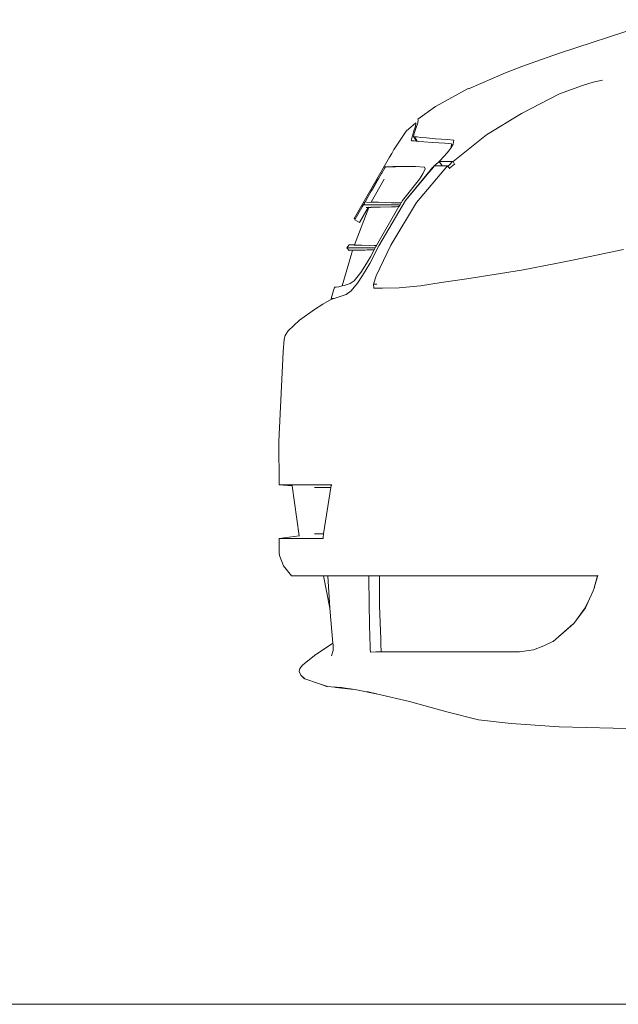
# Model space of a CAD drawing. Header units: inches. Extents: x 1987 to 3775, y 142 to 1299.
# Tile 24 of 50: x 2449 to 2471, y 1212 to 1249. Entities that reach past the tile are written whole.
import ezdxf

# ---------------------------------------------------------------- set-up
doc = ezdxf.new("R2010")
doc.units = ezdxf.units.IN
doc.header["$MEASUREMENT"] = 0
doc.layers.add('CAR', color=173, linetype='Continuous', lineweight=13)

# ---------------------------------------------------------------- blocks, each defined once
blk = doc.blocks.new('A$C476D423A')
at = {"layer": 'CAR'}
for p, q in [((-75.126, 36.514), (-78.877, 35.281)), ((-79.617, 35.02), (-78.877, 35.281)), ((-80.303, 34.778), (-80.917, 34.549)), ((-79.617, 35.02), (-80.303, 34.778)), ((-80.917, 34.549), (-82.287, 33.948)), ((-78.903, 33.759), (-78.053, 34.075)), ((-78.053, 34.075), (-77.662, 34.198)), ((-77.662, 34.198), (-77.312, 34.273)), ((-82.299, 33.957), (-83.51, 33.298)), ((-80.321, 33.033), (-78.903, 33.759)), ((-83.51, 33.298), (-84.157, 32.831)), ((-81.612, 32.241), (-80.321, 33.033)), ((-84.235, 32.693), (-84.595, 32.386)), ((-84.318, 32.356), (-84.253, 32.561)), ((-84.253, 32.561), (-84.235, 32.663)), ((-84.235, 32.663), (-84.235, 32.693)), ((-84.167, 32.689), (-84.232, 32.485)), ((-84.152, 32.798), (-84.167, 32.689)), ((-84.157, 32.831), (-84.152, 32.798)), ((-85.04, 31.707), (-84.595, 32.386)), ((-84.388, 32.125), (-84.36, 32.211)), ((-84.36, 32.211), (-84.318, 32.356)), ((-84.309, 32.246), (-84.326, 32.187)), ((-84.326, 32.187), (-84.295, 32.169)), ((-84.214, 32.007), (-84.326, 32.187)), ((-84.309, 32.246), (-84.27, 32.369)), ((-84.295, 32.169), (-84.191, 32.169)), ((-84.29, 32.169), (-84.188, 32.004)), ((-84.232, 32.485), (-84.27, 32.369)), ((-84.191, 32.169), (-84.051, 32.149)), ((-84.051, 32.149), (-83.84, 32.138)), ((-83.84, 32.138), (-83.512, 32.102)), ((-82.851, 31.257), (-81.612, 32.241)), ((-84.41, 32.045), (-84.388, 32.125)), ((-84.393, 32.017), (-84.41, 32.045)), ((-84.294, 32.017), (-84.393, 32.017)), ((-84.294, 32.017), (-84.214, 32.007)), ((-84.188, 32.004), (-84.214, 32.007)), ((-84.152, 32), (-84.188, 32.004)), ((-83.94, 31.99), (-84.152, 32)), ((-83.609, 31.959), (-83.94, 31.99)), ((-83.156, 31.935), (-83.609, 31.959)), ((-83.512, 32.102), (-83.062, 32.075)), ((-82.916, 31.906), (-83.156, 31.935)), ((-83.062, 32.075), (-82.825, 32.041)), ((-83.008, 31.655), (-82.926, 31.779)), ((-82.926, 31.779), (-82.916, 31.906)), ((-82.849, 31.893), (-82.926, 31.779)), ((-82.825, 32.041), (-82.849, 31.893)), ((-86.524, 29.139), (-85.213, 31.41)), ((-85.213, 31.41), (-85.212, 31.411)), ((-85.212, 31.411), (-85.128, 31.556)), ((-85.128, 31.556), (-85.047, 31.698)), ((-85.047, 31.698), (-85.04, 31.707)), ((-83.172, 31.467), (-83.376, 31.261)), ((-83.008, 31.655), (-83.172, 31.467)), ((-85.396, 31.06), (-85.365, 31.058)), ((-85.385, 31.025), (-85.365, 31.058)), ((-85.365, 31.058), (-85.362, 31.058)), ((-85.362, 31.058), (-85.306, 31.057)), ((-85.306, 31.057), (-85.266, 31.057)), ((-85.266, 31.057), (-85.26, 31.057)), ((-85.26, 31.057), (-85.189, 31.061)), ((-85.212, 31.057), (-85.26, 31.057)), ((-85.121, 31.057), (-85.212, 31.057)), ((-85.189, 31.061), (-85.085, 31.066)), ((-85.108, 31.057), (-85.121, 31.057)), ((-85.077, 31.057), (-85.108, 31.057)), ((-85.085, 31.066), (-84.937, 31.07)), ((-85.076, 31.057), (-85.077, 31.057)), ((-85.066, 31.057), (-85.076, 31.057)), ((-85.066, 31.057), (-84.99, 31.061)), ((-84.99, 31.061), (-84.989, 31.061)), ((-84.911, 31.065), (-84.989, 31.061)), ((-84.737, 31.07), (-84.937, 31.07)), ((-84.911, 31.065), (-84.885, 31.066)), ((-84.774, 31.069), (-84.885, 31.066)), ((-84.774, 31.069), (-84.737, 31.07)), ((-84.661, 31.07), (-84.737, 31.07)), ((-84.661, 31.07), (-84.244, 31.067)), ((-84.244, 31.067), (-83.911, 31.051)), ((-84.215, 29.739), (-83.063, 31.089)), ((-83.911, 31.051), (-83.889, 30.982)), ((-83.573, 31.062), (-83.739, 30.865)), ((-83.615, 31.036), (-83.586, 31.063)), ((-83.586, 31.063), (-83.584, 31.064)), ((-83.584, 31.064), (-83.581, 31.067)), ((-83.572, 31.063), (-83.584, 31.064)), ((-83.393, 31.235), (-83.581, 31.067)), ((-83.581, 31.067), (-83.57, 31.067)), ((-83.572, 31.063), (-83.573, 31.062)), ((-83.57, 31.067), (-83.572, 31.063)), ((-83.57, 31.067), (-83.551, 31.089)), ((-83.551, 31.089), (-83.063, 31.089)), ((-83.393, 31.235), (-83.372, 31.255)), ((-83.376, 31.261), (-83.346, 31.257)), ((-83.372, 31.255), (-83.376, 31.261)), ((-83.262, 31.089), (-83.372, 31.255)), ((-82.873, 31.257), (-83.346, 31.257)), ((-83.051, 31.076), (-83.063, 31.089)), ((-82.981, 31.149), (-83.051, 31.076)), ((-83.051, 31.076), (-82.988, 31.005)), ((-82.988, 31.005), (-82.801, 31.154)), ((-82.873, 31.257), (-82.981, 31.149)), ((-82.851, 31.257), (-82.873, 31.257)), ((-82.801, 31.154), (-82.851, 31.257)), ((-82.801, 31.154), (-82.787, 31.127)), ((-85.624, 30.61), (-85.505, 30.816)), ((-85.505, 30.816), (-85.501, 30.824)), ((-85.501, 30.824), (-85.388, 31.019)), ((-85.388, 31.019), (-85.385, 31.025)), ((-84.622, 29.815), (-83.72, 30.91)), ((-83.739, 30.865), (-84.622, 29.815)), ((-83.973, 30.797), (-84.099, 30.602)), ((-83.889, 30.982), (-83.973, 30.797)), ((-83.739, 30.865), (-83.72, 30.91)), ((-83.72, 30.91), (-83.615, 31.036)), ((-82.975, 30.989), (-82.988, 31.005)), ((-85.406, 30.596), (-85.893, 29.752)), ((-85.759, 30.377), (-85.879, 30.168)), ((-85.752, 30.389), (-85.759, 30.377)), ((-85.752, 30.389), (-85.63, 30.6)), ((-85.63, 30.6), (-85.624, 30.61)), ((-84.099, 30.602), (-84.731, 29.809)), ((-86.012, 29.938), (-86.003, 29.954)), ((-86.003, 29.954), (-85.888, 30.154)), ((-85.888, 30.154), (-85.879, 30.168)), ((-86.224, 29.572), (-86.129, 29.735)), ((-85.656, 29.65), (-86.152, 29.651)), ((-86.119, 29.753), (-86.129, 29.735)), ((-86.012, 29.938), (-86.119, 29.753)), ((-85.379, 29.734), (-86.068, 29.752)), ((-85.893, 29.752), (-85.91, 29.752)), ((-85.618, 29.744), (-85.893, 29.752)), ((-84.86, 29.584), (-85.695, 28.137)), ((-85.656, 29.65), (-85.195, 29.65)), ((-84.622, 29.815), (-85.602, 28.128)), ((-85.379, 29.734), (-85.143, 29.728)), ((-85.195, 29.65), (-84.947, 29.65)), ((-85.164, 28.149), (-84.215, 29.739)), ((-85.143, 29.728), (-84.899, 29.721)), ((-85.096, 29.575), (-85.014, 29.578)), ((-85.014, 29.578), (-84.999, 29.578)), ((-84.999, 29.578), (-84.964, 29.58)), ((-84.964, 29.58), (-84.899, 29.582)), ((-84.947, 29.65), (-84.822, 29.65)), ((-84.899, 29.721), (-84.784, 29.717)), ((-84.899, 29.582), (-84.86, 29.584)), ((-84.822, 29.65), (-84.86, 29.584)), ((-84.784, 29.717), (-84.822, 29.65)), ((-84.782, 29.72), (-84.784, 29.717)), ((-84.731, 29.809), (-84.782, 29.72)), ((-86.505, 28.159), (-85.981, 29.554)), ((-86.486, 29.118), (-86.235, 29.552)), ((-86.33, 28.995), (-86.007, 29.554)), ((-86.235, 29.552), (-86.224, 29.572)), ((-86.075, 29.554), (-86.007, 29.554)), ((-86.007, 29.554), (-86.006, 29.555)), ((-86.004, 29.554), (-86.006, 29.555)), ((-85.99, 29.555), (-86.004, 29.554)), ((-85.98, 29.556), (-85.99, 29.555)), ((-85.981, 29.554), (-85.99, 29.555)), ((-85.981, 29.554), (-85.907, 29.557)), ((-85.981, 29.554), (-85.98, 29.556)), ((-85.981, 29.554), (-85.95, 29.554)), ((-85.929, 29.555), (-85.95, 29.554)), ((-85.894, 29.555), (-85.929, 29.555)), ((-85.907, 29.557), (-85.766, 29.56)), ((-85.836, 29.557), (-85.907, 29.557)), ((-85.886, 29.555), (-85.894, 29.555)), ((-85.836, 29.557), (-85.886, 29.555)), ((-85.81, 29.557), (-85.836, 29.557)), ((-85.766, 29.56), (-85.756, 29.559)), ((-85.57, 29.564), (-85.756, 29.559)), ((-85.57, 29.564), (-85.557, 29.564)), ((-85.143, 29.575), (-85.557, 29.564)), ((-85.143, 29.575), (-85.096, 29.575)), ((-86.486, 29.118), (-86.524, 29.139)), ((-86.5, 29.093), (-86.486, 29.118)), ((-86.33, 28.995), (-86.5, 29.093)), ((-86.789, 28.059), (-86.709, 28.161)), ((-86.709, 28.161), (-86.691, 28.161)), ((-86.691, 28.161), (-86.632, 28.159)), ((-86.691, 28.161), (-86.549, 28.161)), ((-86.632, 28.159), (-86.525, 28.156)), ((-86.533, 28.161), (-86.549, 28.161)), ((-86.533, 28.161), (-86.505, 28.159)), ((-86.525, 28.156), (-86.366, 28.151)), ((-86.48, 28.159), (-86.505, 28.159)), ((-86.383, 28.156), (-86.48, 28.159)), ((-86.235, 28.151), (-86.383, 28.156)), ((-85.777, 28.137), (-86.366, 28.151)), ((-86.235, 28.151), (-85.941, 28.144)), ((-85.602, 28.128), (-85.943, 27.474)), ((-85.777, 28.137), (-85.696, 28.135)), ((-85.696, 28.135), (-85.713, 28.105)), ((-85.71, 27.02), (-85.164, 28.149)), ((-85.695, 28.137), (-85.696, 28.135)), ((-86.614, 27.866), (-86.966, 26.641)), ((-86.709, 27.961), (-86.789, 28.059)), ((-86.789, 28.059), (-86.77, 28.059)), ((-86.77, 28.059), (-86.707, 28.059)), ((-86.691, 27.962), (-86.709, 27.961)), ((-86.707, 28.059), (-86.431, 28.058)), ((-86.632, 27.963), (-86.691, 27.962)), ((-86.578, 27.962), (-86.691, 27.962)), ((-86.577, 27.964), (-86.632, 27.963)), ((-86.578, 27.963), (-86.632, 27.963)), ((-86.614, 27.866), (-86.578, 27.962)), ((-86.578, 27.963), (-86.577, 27.964)), ((-86.578, 27.962), (-86.578, 27.963)), ((-86.525, 27.963), (-86.578, 27.963)), ((-86.568, 27.962), (-86.578, 27.962)), ((-86.577, 27.964), (-86.525, 27.965)), ((-86.563, 27.962), (-86.568, 27.962)), ((-86.525, 27.965), (-86.197, 27.972)), ((-86.441, 27.965), (-86.525, 27.965)), ((-86.512, 27.963), (-86.525, 27.963)), ((-86.492, 27.964), (-86.512, 27.963)), ((-86.492, 27.964), (-86.488, 27.964)), ((-86.488, 27.964), (-86.441, 27.965)), ((-86.414, 27.966), (-86.441, 27.965)), ((-85.829, 28.057), (-86.431, 28.058)), ((-86.197, 27.972), (-86.189, 27.972)), ((-86.189, 27.972), (-86.12, 27.973)), ((-86.12, 27.973), (-86.035, 27.975)), ((-86.035, 27.975), (-85.997, 27.977)), ((-85.997, 27.977), (-85.975, 27.977)), ((-85.975, 27.977), (-85.973, 27.977)), ((-85.973, 27.977), (-85.947, 27.977)), ((-85.947, 27.977), (-85.779, 27.982)), ((-85.779, 27.982), (-85.919, 27.719)), ((-85.829, 28.057), (-85.738, 28.058)), ((-85.738, 28.058), (-85.779, 27.982)), ((-85.713, 28.105), (-85.738, 28.058)), ((-76.533, 27.987), (-78.371, 27.606)), ((-86.065, 27.469), (-86.276, 27.139)), ((-85.943, 27.474), (-86.213, 27.022)), ((-85.919, 27.719), (-86.065, 27.469)), ((-79.046, 27.469), (-80.323, 27.226)), ((-78.371, 27.606), (-79.046, 27.469)), ((-86.276, 27.139), (-86.527, 26.829)), ((-86.213, 27.022), (-86.399, 26.741)), ((-85.803, 26.703), (-85.71, 27.02)), ((-81.327, 27.064), (-82.339, 26.904)), ((-80.323, 27.226), (-81.327, 27.064)), ((-86.888, 26.663), (-86.966, 26.641)), ((-86.669, 26.726), (-86.888, 26.663)), ((-86.527, 26.829), (-86.669, 26.726)), ((-86.399, 26.741), (-86.628, 26.454)), ((-85.793, 26.552), (-85.803, 26.703)), ((-85.803, 26.703), (-85.681, 26.702)), ((-83.297, 26.763), (-84.057, 26.649)), ((-82.339, 26.904), (-83.297, 26.763)), ((-87.377, 26.169), (-87.25, 26.589)), ((-87.194, 26.589), (-87.25, 26.589)), ((-87.085, 26.607), (-87.194, 26.589)), ((-87.085, 26.607), (-86.966, 26.641)), ((-87.038, 26.245), (-86.814, 26.319)), ((-86.628, 26.454), (-86.814, 26.319)), ((-85.665, 26.554), (-85.793, 26.552)), ((-85.472, 26.557), (-85.665, 26.554)), ((-84.853, 26.568), (-85.472, 26.557)), ((-84.057, 26.649), (-84.853, 26.568)), ((-87.686, 25.96), (-87.996, 25.772)), ((-87.357, 26.149), (-87.686, 25.96)), ((-87.371, 26.169), (-87.377, 26.169)), ((-87.371, 26.169), (-87.33, 26.172)), ((-87.347, 26.152), (-87.357, 26.149)), ((-87.266, 26.176), (-87.347, 26.152)), ((-87.33, 26.172), (-87.227, 26.193)), ((-87.038, 26.245), (-87.266, 26.176)), ((-87.227, 26.193), (-87.038, 26.245)), ((-87.996, 25.772), (-88.55, 25.376)), ((-88.55, 25.376), (-88.972, 24.973)), ((-89.081, 24.802), (-88.972, 24.973)), ((-89.151, 24.195), (-89.121, 24.665)), ((-89.121, 24.665), (-89.081, 24.802)), ((-89.32, 20.869), (-89.151, 24.195)), ((-89.3, 19.269), (-89.32, 20.869)), ((-89.3, 19.269), (-87.35, 19.269)), ((-89.299, 19.269), (-88.821, 19.231)), ((-88.821, 19.231), (-89.278, 19.269)), ((-88.822, 19.239), (-88.821, 19.231)), ((-88.821, 19.231), (-88.567, 17.379)), ((-87.991, 19.169), (-87.388, 19.169)), ((-87.388, 19.169), (-87.654, 17.449)), ((-87.377, 19.237), (-87.388, 19.169)), ((-87.35, 19.269), (-87.377, 19.237)), ((-89.301, 17.269), (-87.677, 17.269)), ((-89.301, 17.269), (-89.299, 16.729)), ((-89.298, 17.269), (-88.567, 17.379)), ((-88.567, 17.379), (-88.565, 17.364)), ((-87.654, 17.449), (-87.992, 17.449)), ((-87.654, 17.449), (-87.677, 17.301)), ((-87.677, 17.301), (-87.677, 17.269)), ((-89.295, 16.649), (-89.299, 16.729)), ((-89.137, 16.262), (-89.295, 16.649)), ((-88.847, 15.889), (-89.137, 16.262)), ((-88.847, 15.889), (-88.828, 15.888)), ((-88.828, 15.888), (-88.745, 15.887)), ((-88.745, 15.887), (-88.593, 15.887)), ((-88.593, 15.887), (-88.53, 15.888)), ((-88.53, 15.888), (-88.424, 15.888)), ((-88.419, 15.889), (-88.424, 15.888)), ((-88.419, 15.889), (-88.359, 15.889)), ((-88.359, 15.889), (-87.936, 15.89)), ((-88.28, 15.888), (-88.359, 15.889)), ((-88.251, 15.888), (-88.28, 15.888)), ((-88.238, 15.888), (-88.251, 15.888)), ((-88.076, 15.888), (-88.238, 15.888)), ((-88.01, 15.889), (-88.076, 15.888)), ((-87.891, 15.889), (-88.01, 15.889)), ((-87.936, 15.89), (-87.891, 15.889)), ((-87.864, 15.889), (-87.891, 15.889)), ((-87.864, 15.889), (-87.657, 15.888)), ((-87.504, 15.889), (-87.657, 15.888)), ((-87.422, 14.689), (-87.657, 15.888)), ((-87.422, 14.689), (-87.504, 15.889)), ((-86.423, 15.886), (-87.504, 15.889)), ((-86.423, 15.886), (-85.977, 15.886)), ((-85.968, 14.776), (-85.977, 15.886)), ((-85.977, 15.886), (-85.577, 15.886)), ((-85.577, 14.777), (-85.577, 15.886)), ((-85.577, 15.886), (-84.706, 15.886)), ((-84.706, 15.886), (-84.629, 15.887)), ((-84.629, 15.887), (-84.126, 15.888)), ((-84.126, 15.888), (-83.258, 15.892)), ((-83.258, 15.892), (-80.502, 15.888)), ((-80.502, 15.888), (-79.363, 15.89)), ((-79.301, 15.889), (-79.363, 15.89)), ((-79.185, 15.889), (-79.301, 15.889)), ((-79.185, 15.889), (-77.489, 15.9)), ((-78.977, 15.889), (-79.185, 15.889)), ((-78.429, 15.889), (-78.977, 15.889)), ((-77.505, 15.893), (-78.429, 15.889)), ((-77.625, 15.437), (-77.505, 15.893)), ((-77.489, 15.9), (-77.609, 15.491)), ((-77.499, 15.893), (-77.609, 15.491)), ((-77.499, 15.893), (-77.505, 15.893)), ((-77.498, 15.898), (-77.499, 15.893)), ((-77.657, 15.329), (-77.625, 15.437)), ((-77.625, 15.437), (-77.609, 15.491)), ((-77.795, 15.034), (-77.953, 14.705)), ((-77.795, 15.034), (-77.948, 14.709)), ((-77.657, 15.329), (-77.795, 15.034)), ((-87.308, 13.397), (-87.422, 14.689)), ((-85.938, 13.539), (-85.968, 14.776)), ((-85.537, 13.541), (-85.577, 14.777)), ((-77.953, 14.705), (-78.381, 14.121)), ((-77.948, 14.709), (-78.374, 14.12)), ((-78.374, 14.12), (-79.044, 13.541)), ((-79.044, 13.541), (-78.41, 14.096)), ((-78.41, 14.096), (-78.406, 14.099)), ((-78.381, 14.121), (-78.406, 14.099)), ((-85.932, 13.368), (-85.938, 13.539)), ((-85.537, 13.369), (-85.537, 13.541)), ((-79.044, 13.541), (-79.149, 13.449)), ((-87.308, 13.397), (-87.995, 12.94)), ((-87.303, 13.337), (-87.308, 13.397)), ((-87.307, 13.126), (-87.303, 13.337)), ((-85.925, 13.175), (-85.932, 13.368)), ((-85.917, 13.065), (-85.925, 13.175)), ((-85.518, 13.069), (-85.537, 13.369)), ((-79.867, 13.15), (-80.39, 13.076)), ((-79.488, 13.292), (-79.867, 13.15)), ((-79.151, 13.449), (-79.488, 13.292)), ((-79.149, 13.449), (-79.151, 13.449)), ((-87.995, 12.94), (-88.436, 12.581)), ((-87.364, 12.918), (-87.307, 13.126)), ((-85.715, 13.069), (-85.917, 13.065)), ((-85.715, 13.069), (-80.44, 13.069)), ((-80.39, 13.076), (-81.583, 13.069)), ((-80.39, 13.076), (-80.44, 13.069)), ((-88.533, 12.454), (-88.558, 12.345)), ((-88.436, 12.581), (-88.533, 12.454)), ((-88.558, 12.345), (-88.499, 12.204)), ((-88.499, 12.204), (-88.485, 12.191)), ((-88.485, 12.191), (-88.372, 12.084)), ((-88.365, 12.081), (-88.485, 12.191)), ((-88.372, 12.084), (-88.356, 12.074)), ((-88.365, 12.081), (-88.372, 12.084)), ((-88.356, 12.074), (-88.365, 12.081)), ((-87.849, 11.901), (-88.356, 12.074)), ((-87.849, 11.901), (-87.544, 11.794)), ((-87.531, 11.792), (-87.849, 11.901)), ((-87.531, 11.792), (-87.544, 11.794)), ((-87.514, 11.786), (-87.544, 11.794)), ((-87.514, 11.786), (-87.531, 11.792)), ((-87.253, 11.759), (-87.514, 11.786)), ((-86.758, 11.706), (-87.277, 11.768)), ((-87.253, 11.759), (-87.203, 11.753)), ((-87.203, 11.753), (-86.643, 11.685)), ((-86.915, 11.723), (-87.203, 11.753)), ((-86.602, 11.688), (-87.203, 11.753)), ((-86.637, 11.693), (-87.052, 11.756)), ((-86.758, 11.706), (-86.915, 11.723)), ((-86.758, 11.706), (-86.602, 11.688)), ((-86.668, 11.697), (-86.758, 11.706)), ((-86.637, 11.693), (-86.668, 11.697)), ((-86.5, 11.672), (-86.661, 11.703)), ((-86.643, 11.685), (-86.59, 11.686)), ((-86.602, 11.688), (-86.637, 11.693)), ((-86.59, 11.686), (-86.602, 11.688)), ((-86.5, 11.672), (-86.59, 11.686)), ((-85.647, 11.507), (-86.5, 11.672)), ((-85.647, 11.507), (-86.055, 11.604)), ((-84.465, 11.226), (-85.647, 11.507)), ((-84.465, 11.226), (-83.082, 10.841)), ((-83.082, 10.841), (-81.912, 10.546)), ((-81.912, 10.546), (-80.698, 10.417)), ((-80.698, 10.417), (-78.924, 10.293)), ((-78.924, 10.293), (-76.925, 10.241)), ((-76.925, 10.241), (-74.664, 10.21))]:
    blk.add_line(p, q, dxfattribs=at)

msp = doc.modelspace()

# ---------------------------------------------------------------- linework, layer by layer
at = {"layer": 'CAR'}
msp.add_line((2001.69, 1212.071), (3554.696, 1212.071), dxfattribs=at)

# ---------------------------------------------------------------- block references
msp.add_blockref('A$C476D423A', (2548.174, 1212.071), dxfattribs=at)

doc.saveas('drawing.dxf')
